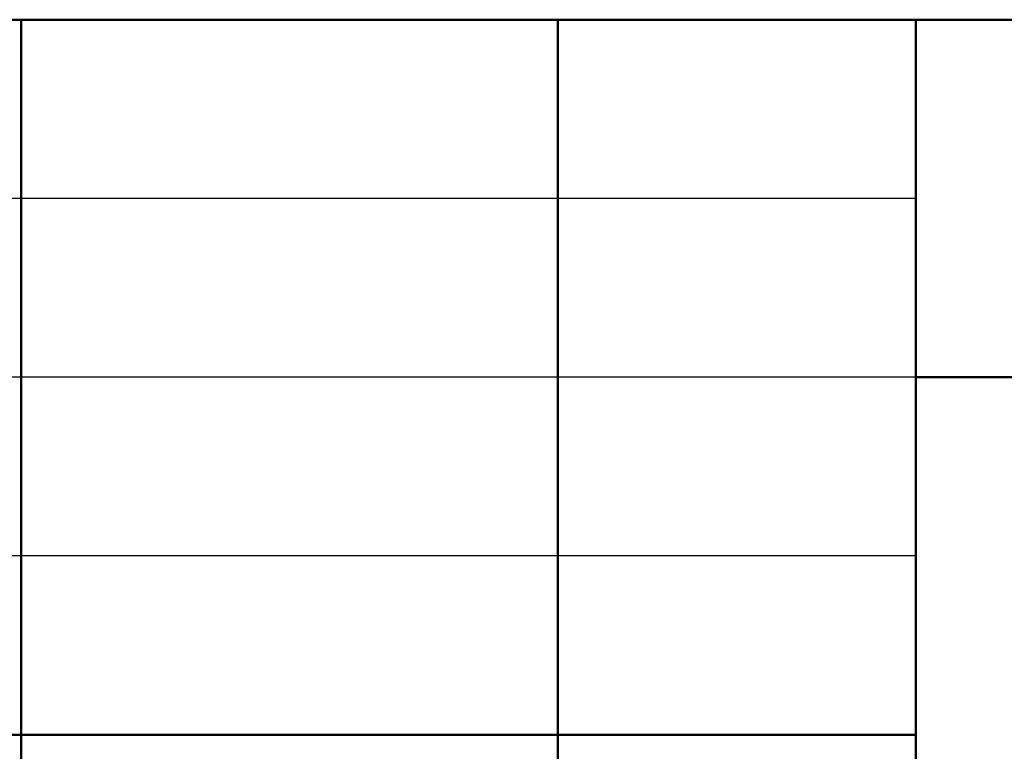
# Model space of a CAD drawing. Header units: millimetres. Extents: x 523431 to 527346, y -48565 to -47721.
# Tile 133 of 217: x 525742 to 525770, y -48525 to -48505. Entities that reach past the tile are written whole.
import ezdxf

# ---------------------------------------------------------------- set-up
doc = ezdxf.new("R2010")
doc.units = ezdxf.units.MM
doc.layers.add('LIN_Основная сплошная', color=50, linetype='Continuous', lineweight=50)

msp = doc.modelspace()

# ---------------------------------------------------------------- linework, layer by layer
for p, q in [((525767.29, -48509.746), (525702.29, -48509.746)), ((525767.29, -48514.746), (525702.29, -48514.746)), ((525767.29, -48519.746), (525702.29, -48519.746))]:
    msp.add_line(p, q)
at = {"layer": 'LIN_Основная сплошная', "color": 7}
for p, q in [((525702.29, -48504.746), (525887.29, -48504.746)), ((525742.29, -48504.746), (525742.29, -48559.746)), ((525757.29, -48504.746), (525757.29, -48559.746)), ((525767.29, -48504.746), (525767.29, -48559.746)), ((525767.29, -48514.746), (525887.29, -48514.746)), ((525767.29, -48524.746), (525702.29, -48524.746))]:
    msp.add_line(p, q, dxfattribs=at)

doc.saveas('drawing.dxf')
